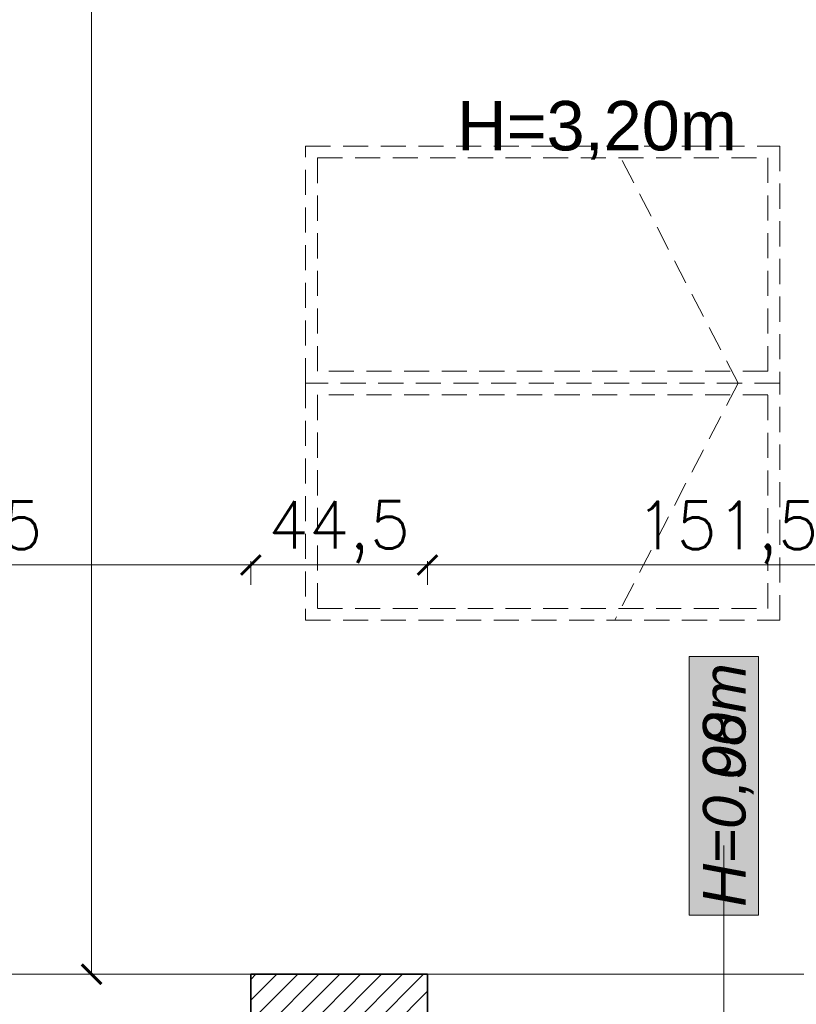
# Model space of a CAD drawing. Header units: millimetres. Extents: x -587 to 358276, y -26688 to 221215.
# Tile 189 of 256: x 11521 to 11717, y 9781 to 10030. Entities that reach past the tile are written whole.
import ezdxf

# ---------------------------------------------------------------- set-up
doc = ezdxf.new("R2010")
doc.units = ezdxf.units.MM
doc.header["$MEASUREMENT"] = 0
doc.linetypes.add('DASHED2', pattern=[9.525, 6.35, -3.175])
for name, color, linetype, lineweight in [('A_istniejące ściany', 7, 'Continuous', 35), ('A_opisy', 166, 'Continuous', 15), ('A_wyposażenie', 7, 'Continuous', 9), ('l.wypełnien', 253, 'Continuous', 5), ('Nowe_820-G Rysunki Obrazki_Nr_pióra__1', 7, 'Continuous', 13), ('wymiarowanie', 176, 'Continuous', 9)]:
    doc.layers.add(name, color=color, linetype=linetype, lineweight=lineweight)
doc.styles.add('ARIALL', font='GOTHIC.TTF', dxfattribs={"height": 40})
doc.styles.add('styl2', font='simplex.shx')
doc.styles.add('STYL_AUTOMATYCZNY_6', font='txt', dxfattribs={"width": 0.9924})
doc.dimstyles.new('Skala 1-50', dxfattribs={"dimtxt": 12, "dimasz": 5, "dimexe": 1, "dimexo": 1, "dimgap": 1.5, "dimtad": 1, "dimdec": 1, "dimrnd": 0.5, "dimtxsty": 'styl2', "dimblk": 'ARCHTICK', "dimcen": 5, "dimadec": 0, "dimazin": 0, "dimtfac": 1, "dimtdec": 1, "dimtmove": 1, "dimatfit": 3, "dimldrblk": 'ARCHTICK', "dimfxl": 5, "dimfxlon": 1, "dimlwd": -1, "dimlwe": -1, "dimarcsym": 0})

# ---------------------------------------------------------------- blocks, each defined once
blk = doc.blocks.new('_ArchTick')
at = {"color": 0, "linetype": 'ByBlock', "const_width": 0.15}
blk.add_lwpolyline([(-0.5, -0.5), (0.5, 0.5)], dxfattribs=at)
blk = doc.blocks.new('*D3730')
at = {"layer": 'Defpoints', "color": 0}
for p in [(11562.62, 10365.41), (11539.01, 9788.83), (11576.75, 9788.83)]:
    blk.add_point(p, dxfattribs=at)
at = {"layer": 'wymiarowanie', "color": 0}
for p, q in [((11544.01, 10365.41), (11538.01, 10365.41)), ((11539.01, 10365.41), (11539.01, 9788.83)), ((11544.01, 9788.83), (11538.01, 9788.83))]:
    blk.add_line(p, q, dxfattribs=at)
at = {"layer": 'wymiarowanie', "color": 0, "xscale": 5, "yscale": 5, "zscale": 5}
for p, rotation in [((11539.01, 10365.41), 90), ((11539.01, 9788.83), 270)]:
    blk.add_blockref('_ArchTick', p, dxfattribs=dict(at, rotation=rotation))
at = {"layer": 'wymiarowanie', "color": 0, "insert": (11530.65, 10152.87), "char_height": 12, "attachment_point": 5, "rotation": 90, "style": 'styl2'}
blk.add_mtext('576,5', dxfattribs=at)
blk = doc.blocks.new('*D4101')
at = {"layer": 'Defpoints', "color": 0}
for p in [(11579.29, 9892.39), (11427.67, 9788.83), (11579.29, 9788.83)]:
    blk.add_point(p, dxfattribs=at)
at = {"layer": 'wymiarowanie', "color": 0}
for p, q in [((11427.67, 9887.39), (11427.67, 9893.39)), ((11427.67, 9892.39), (11579.29, 9892.39)), ((11579.29, 9887.39), (11579.29, 9893.39))]:
    blk.add_line(p, q, dxfattribs=at)
at = {"layer": 'wymiarowanie', "color": 0, "xscale": 5, "yscale": 5, "zscale": 5, "rotation": 180}
blk.add_blockref('_ArchTick', (11427.67, 9892.39), dxfattribs=at)
at = {"layer": 'wymiarowanie', "color": 0, "xscale": 5, "yscale": 5, "zscale": 5}
blk.add_blockref('_ArchTick', (11579.29, 9892.39), dxfattribs=at)
at = {"layer": 'wymiarowanie', "color": 0, "insert": (11503.48, 9900.59), "char_height": 12, "attachment_point": 5, "style": 'styl2'}
blk.add_mtext('151,5', dxfattribs=at)
blk = doc.blocks.new('*D4102')
at = {"layer": 'Defpoints', "color": 0}
for p in [(11624.02, 9892.39), (11579.29, 9788.83), (11624.02, 9788.83)]:
    blk.add_point(p, dxfattribs=at)
at = {"layer": 'wymiarowanie', "color": 0}
for p, q in [((11579.29, 9887.39), (11579.29, 9893.39)), ((11579.29, 9892.39), (11624.02, 9892.39)), ((11624.02, 9887.39), (11624.02, 9893.39))]:
    blk.add_line(p, q, dxfattribs=at)
at = {"layer": 'wymiarowanie', "color": 0, "xscale": 5, "yscale": 5, "zscale": 5, "rotation": 180}
blk.add_blockref('_ArchTick', (11579.29, 9892.39), dxfattribs=at)
at = {"layer": 'wymiarowanie', "color": 0, "xscale": 5, "yscale": 5, "zscale": 5}
blk.add_blockref('_ArchTick', (11624.02, 9892.39), dxfattribs=at)
at = {"layer": 'wymiarowanie', "color": 0, "insert": (11601.66, 9900.74), "char_height": 12, "attachment_point": 5, "style": 'styl2'}
blk.add_mtext('44,5', dxfattribs=at)
blk = doc.blocks.new('*D4103')
at = {"layer": 'Defpoints', "color": 0}
for p in [(11775.65, 9892.39), (11624.02, 9788.83), (11775.65, 9788.83)]:
    blk.add_point(p, dxfattribs=at)
at = {"layer": 'wymiarowanie', "color": 0}
for p, q in [((11624.02, 9887.39), (11624.02, 9893.39)), ((11624.02, 9892.39), (11775.65, 9892.39)), ((11775.65, 9887.39), (11775.65, 9893.39))]:
    blk.add_line(p, q, dxfattribs=at)
at = {"layer": 'wymiarowanie', "color": 0, "xscale": 5, "yscale": 5, "zscale": 5, "rotation": 180}
blk.add_blockref('_ArchTick', (11624.02, 9892.39), dxfattribs=at)
at = {"layer": 'wymiarowanie', "color": 0, "xscale": 5, "yscale": 5, "zscale": 5}
blk.add_blockref('_ArchTick', (11775.65, 9892.39), dxfattribs=at)
at = {"layer": 'wymiarowanie', "color": 0, "insert": (11699.83, 9900.59), "char_height": 12, "attachment_point": 5, "style": 'styl2'}
blk.add_mtext('151,5', dxfattribs=at)

msp = doc.modelspace()

# ---------------------------------------------------------------- hatches: boundary and pattern name
at = {"layer": 'A_opisy', "ltscale": 0.3, "true_color": 0xffffff}
msp.add_hatch(color=7, dxfattribs=at).paths.add_polyline_path([(11690.26, 9803.77), (11690.26, 9869.23), (11707.79, 9869.23), (11707.79, 9803.77)])
msp.add_hatch(color=7, dxfattribs=at).paths.add_polyline_path([(11690.26, 9803.77), (11690.26, 9869.23), (11707.79, 9869.23), (11707.79, 9803.77)])
msp.add_hatch(color=7, dxfattribs=at).paths.add_polyline_path([(11690.26, 9803.77), (11690.26, 9869.23), (11707.79, 9869.23), (11707.79, 9803.77)])
msp.add_hatch(color=7, dxfattribs=at).paths.add_polyline_path([(11690.26, 9803.77), (11690.26, 9869.23), (11707.79, 9869.23), (11707.79, 9803.77)])
at = {"layer": 'l.wypełnien'}
h = msp.add_hatch(dxfattribs=at)
h.set_pattern_fill('ANSI31', color=256, scale=30, style=0)
h.set_pattern_definition([(45, (0, 6.0705), (-2.6516504, 2.6516504), [])])
h.paths.add_polyline_path([(11391.26, 10408.59), (11391.26, 10365.41), (11839.15, 10365.41), (11839.15, 9788.83), (11774.02, 9788.83), (11774.02, 9771.9), (11774.02, 9760.89), (11774.02, 9745.65), (11839.15, 9745.65), (11882.33, 9745.65), (11882.33, 10528.82), (11866.24, 10528.82), (11854.39, 10528.82), (11839.15, 10528.82), (11839.15, 10408.59), (11426.82, 10408.59), (11426.82, 10558.45), (11401.42, 10558.45), (11401.42, 10408.59)])
h.paths.add_polyline_path([(11391.26, 10840.39), (11391.26, 10798.06), (11401.42, 10798.06), (11401.42, 10660.45), (11426.82, 10660.45), (11426.82, 10798.06), (11839.15, 10798.06), (11839.15, 10683.76), (11854.39, 10683.76), (11866.24, 10683.76), (11882.33, 10683.76), (11882.33, 11337.39), (11882.33, 11380.57), (11799.42, 11380.57), (11799.42, 11337.39), (11839.15, 11337.39), (11839.15, 11000.39), (11839.15, 10840.39), (11699.45, 10840.39), (11685.18, 10840.39), (11640.68, 10840.39), (11401.42, 10840.39)])
h.paths.add_polyline_path([(11477.62, 10812.45), (11477.62, 10826), (11497.94, 10826), (11497.94, 10812.45)], flags=16)
h.paths.add_polyline_path([(11438.67, 10826), (11438.67, 10812.45), (11457.3, 10812.45), (11457.3, 10826)], flags=16)
h.paths.add_polyline_path([(11429.29, 9745.65), (11429.29, 9788.83), (11384.13, 9788.83), (11384.13, 9745.65)])
h.paths.add_polyline_path([(11624.02, 9745.65), (11624.02, 9788.83), (11579.29, 9788.83), (11579.29, 9745.65)])

# ---------------------------------------------------------------- linework, layer by layer
at = {"layer": 'A_istniejące ściany', "color": 7}
for points in [[(11624.02, 9788.83), (11579.29, 9788.83)], [(11579.29, 9788.83), (11579.29, 9745.65)], [(11624.02, 9745.65), (11624.02, 9788.83)]]:
    msp.add_lwpolyline(points, dxfattribs=at)
at = {"layer": 'A_opisy'}
msp.add_line((11699.02, 9687.98), (11699.02, 9821.45), dxfattribs=at)
at = {"layer": 'A_opisy', "ltscale": 0.3}
msp.add_lwpolyline([(11690.26, 9803.77), (11690.26, 9869.23), (11707.79, 9869.23), (11707.79, 9803.77)], close=True, dxfattribs=at)
msp.add_lwpolyline([(11690.26, 9803.77), (11690.26, 9869.23), (11707.79, 9869.23), (11707.79, 9803.77)], close=True, dxfattribs=at)
msp.add_lwpolyline([(11690.26, 9803.77), (11690.26, 9869.23), (11707.79, 9869.23), (11707.79, 9803.77)], close=True, dxfattribs=at)
msp.add_lwpolyline([(11690.26, 9803.77), (11690.26, 9869.23), (11707.79, 9869.23), (11707.79, 9803.77)], close=True, dxfattribs=at)
at = {"layer": 'A_wyposażenie', "color": 7, "linetype": 'DASHED2'}
for q in [(11671.39, 9998.41), (11671.39, 9998.41), (11671.39, 9878.41), (11671.39, 9878.41)]:
    msp.add_line((11702.62, 9938.41), q, dxfattribs=at)
for points in [[(11713.15, 9998.41), (11713.15, 9938.41), (11593.15, 9938.41), (11593.15, 9998.41)], [(11713.15, 9998.41), (11713.15, 9938.41), (11593.15, 9938.41), (11593.15, 9998.41)], [(11710.15, 9995.41), (11710.15, 9941.41), (11596.15, 9941.41), (11596.15, 9995.41)], [(11710.15, 9995.41), (11710.15, 9941.41), (11596.15, 9941.41), (11596.15, 9995.41)], [(11713.15, 9878.41), (11713.15, 9938.41), (11593.15, 9938.41), (11593.15, 9878.41)], [(11713.15, 9878.41), (11713.15, 9938.41), (11593.15, 9938.41), (11593.15, 9878.41)], [(11710.15, 9881.41), (11710.15, 9935.41), (11596.15, 9935.41), (11596.15, 9881.41)], [(11710.15, 9881.41), (11710.15, 9935.41), (11596.15, 9935.41), (11596.15, 9881.41)]]:
    msp.add_lwpolyline(points, close=True, dxfattribs=at)
at = {"layer": 'Nowe_820-G Rysunki Obrazki_Nr_pióra__1', "color": 7, "linetype": 'Continuous', "lineweight": 13}
for points in [[(11213.46, 9788.83), (11774.02, 9788.83)], [(11427.67, 9788.83), (11580.91, 9788.83)], [(11622.4, 9788.83), (11775.65, 9788.83)]]:
    msp.add_lwpolyline(points, dxfattribs=at)

# ---------------------------------------------------------------- texts
at = {"layer": 'A_opisy', "ltscale": 0.3, "insert": (11693.71, 9805.89), "char_height": 10.8, "width": 109.7533, "attachment_point": 1, "rotation": 90, "style": 'ARIALL'}
for s in ['{\\fArial|b0|i1|c238|p34;H=0,00m}', '{\\fArial|b0|i1|c238|p34;H=0,98m}']:
    msp.add_mtext(s, dxfattribs=at)
at = {"layer": 'Nowe_820-G Rysunki Obrazki_Nr_pióra__1', "color": 7, "linetype": 'Continuous', "lineweight": 13, "insert": (11631.51, 9994.98), "char_height": 12.5, "attachment_point": 7, "style": 'STYL_AUTOMATYCZNY_6'}
msp.add_mtext('\\A1;{\\pql;\\fArial|b0|i0|c238|p0;\\W0.992400;H=3,20m}', dxfattribs=at)

# ---------------------------------------------------------------- dimensions: what is measured, and where the dimension line sits
at = {"layer": 'wymiarowanie'}
dim = msp.add_linear_dim(base=(11539.01, 9788.83), p1=(11562.62, 10365.41), p2=(11576.75, 9788.83), angle=90, dimstyle='Skala 1-50', dxfattribs=at)
dim.commit()
dim.dimension.update_dxf_attribs({"geometry": '*D3730', "text_midpoint": (11539.01, 10152.87), "dimtype": 160})
for base, p1, p2, picture, middle in [((11579.29, 9892.39), (11427.67, 9788.83), (11579.29, 9788.83), '*D4101', (11503.48, 9900.59)), ((11624.02, 9892.39), (11579.29, 9788.83), (11624.02, 9788.83), '*D4102', (11601.66, 9900.74)), ((11775.65, 9892.39), (11624.02, 9788.83), (11775.65, 9788.83), '*D4103', (11699.83, 9900.59))]:
    dim = msp.add_linear_dim(base=base, p1=p1, p2=p2, dimstyle='Skala 1-50', dxfattribs=at)
    dim.commit()
    dim.dimension.update_dxf_attribs({"geometry": picture, "text_midpoint": middle})

doc.saveas('drawing.dxf')
